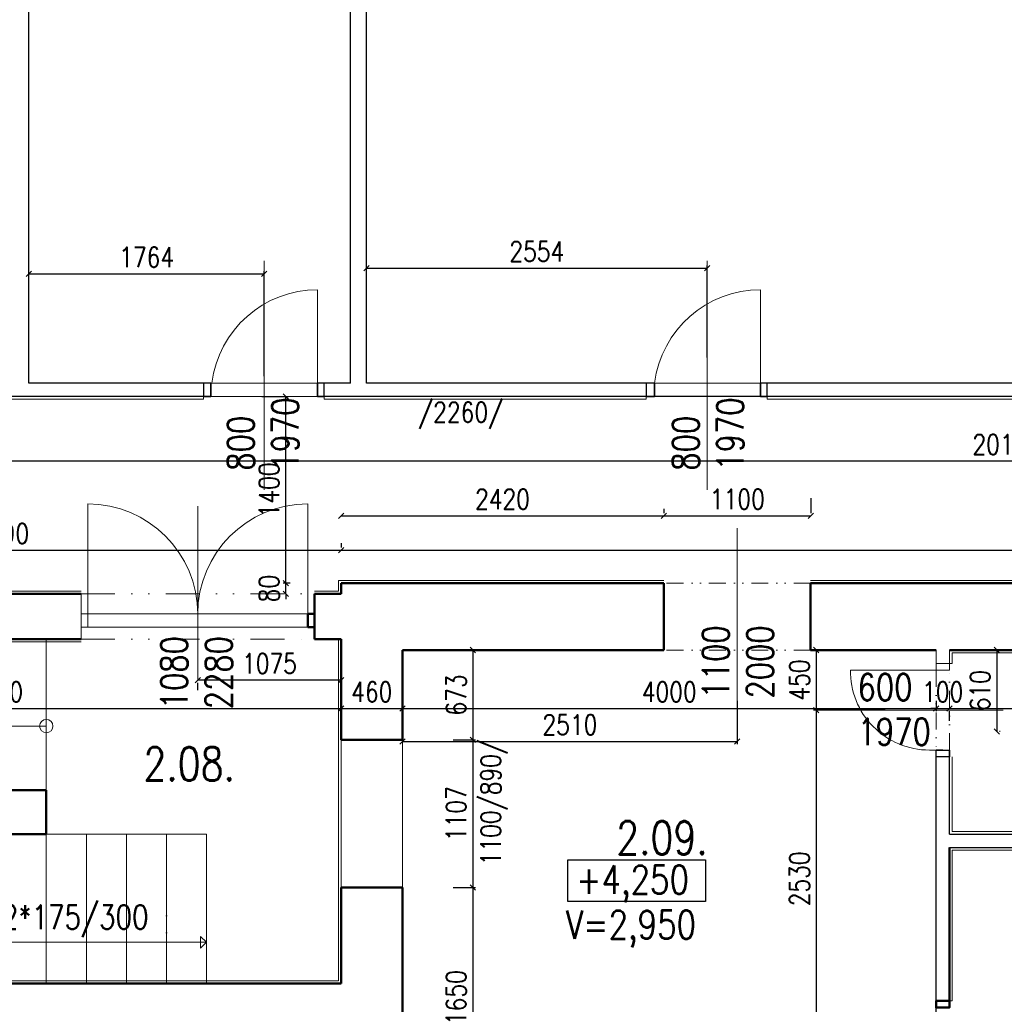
# Model space of a CAD drawing. Header units: millimetres. Extents: x -238874 to 551972, y -298952 to 658415.
# Tile 255 of 256: x 24698 to 32080, y 206656 to 214034. Entities that reach past the tile are written whole.
import ezdxf

# ---------------------------------------------------------------- set-up
doc = ezdxf.new("R2010")
doc.units = ezdxf.units.MM
doc.header["$LTSCALE"] = 20
doc.linetypes.add('DIVIDE', pattern=[31.75, 12.7, -6.35, 0, -6.35, 0, -6.35])
doc.linetypes.add('DIVIDE2', pattern=[15.875, 6.35, -3.175, 0, -3.175, 0, -3.175])
for name, color, linetype, lineweight in [('CKTEXTY_MALE', 140, 'Continuous', 18), ('NOSNÉ', 8, 'Continuous', 50), ('PRUCHODY', 7, 'Continuous', 18)]:
    doc.layers.add(name, color=color, linetype=linetype, lineweight=lineweight)
for name, color, linetype in [('CZ', 255, 'Continuous'), ('KOTY', 8, 'Continuous'), ('ZDP', 50, 'Continuous')]:
    doc.layers.add(name, color=color, linetype=linetype)
doc.styles.add('SIMPLEX', font='SIMPLEX.shx', dxfattribs={"width": 0.8, "bigfont": 'CAD13.shx'})
doc.styles.get("Standard").update_dxf_attribs({"font": 'simplex.shx', "width": 0.8})
doc.dimstyles.new('CKA', dxfattribs={"dimtxt": 200, "dimasz": 40, "dimexe": 20, "dimexo": 0.2, "dimgap": 50, "dimtad": 1, "dimdec": 0, "dimrnd": 1, "dimzin": 0, "dimdsep": 46, "dimtxsty": 'Standard', "dimblk1": 'OBLIQUE', "dimblk2": 'OBLIQUE', "dimsah": 1, "dimcen": 0.09, "dimclrd": 253, "dimclre": 253, "dimclrt": 253, "dimadec": 0, "dimazin": 0, "dimtfac": 1, "dimtdec": 0, "dimtix": 1, "dimtmove": 2, "dimatfit": 3, "dimfxl": 1, "dimtolj": 1, "dimtzin": 0, "dimarcsym": 0})

# ---------------------------------------------------------------- blocks, each defined once
blk = doc.blocks.new('_OBLIQUE')
at = {"color": 0, "linetype": 'ByBlock'}
blk.add_line((-0.5, -0.5), (0.5, 0.5), dxfattribs=at)
blk = doc.blocks.new('*D1540')
at = {"layer": 'DEFPOINTS', "color": 0, "transparency": 16777216}
for p in [(27108, 210058.1), (22018, 209730.9), (27108, 209730.9)]:
    blk.add_point(p, dxfattribs=at)
at = {"layer": 'KOTY', "lineweight": -2, "transparency": 16777216}
for p, q in [((27108, 210111.6), (27108, 210078.1)), ((22018, 210058.1), (27108, 210058.1))]:
    blk.add_line(p, q, dxfattribs=at)
at = {"layer": 'KOTY', "lineweight": -2, "transparency": 16777216, "xscale": 40, "yscale": 40, "zscale": 40, "rotation": 180}
blk.add_blockref('_OBLIQUE', (22018, 210058.1), dxfattribs=at)
at = {"layer": 'KOTY', "lineweight": -2, "transparency": 16777216, "xscale": 40, "yscale": 40, "zscale": 40}
blk.add_blockref('_OBLIQUE', (27108, 210058.1), dxfattribs=at)
at = {"layer": 'KOTY', "transparency": 16777216, "insert": (24563, 210183.1), "char_height": 150, "attachment_point": 5, "style": 'SIMPLEX'}
blk.add_mtext('\\A1;5090', dxfattribs=at)
blk = doc.blocks.new('*D1541')
at = {"layer": 'DEFPOINTS', "color": 0, "transparency": 16777216}
for p in [(22018, 210726.1), (22018, 210055.6), (42178, 210055.6)]:
    blk.add_point(p, dxfattribs=at)
at = {"layer": 'KOTY', "lineweight": -2, "transparency": 16777216}
for p, q in [((22018, 210436.4), (22018, 210746.1)), ((42178, 210726.1), (22018, 210726.1))]:
    blk.add_line(p, q, dxfattribs=at)
at = {"layer": 'KOTY', "lineweight": -2, "transparency": 16777216, "xscale": 40, "yscale": 40, "zscale": 40, "rotation": 180}
blk.add_blockref('_OBLIQUE', (22018, 210726.1), dxfattribs=at)
at = {"layer": 'KOTY', "lineweight": -2, "transparency": 16777216, "xscale": 40, "yscale": 40, "zscale": 40}
blk.add_blockref('_OBLIQUE', (42178, 210726.1), dxfattribs=at)
at = {"layer": 'KOTY', "transparency": 16777216, "insert": (32098, 210851.1), "char_height": 150, "attachment_point": 5, "style": 'SIMPLEX'}
blk.add_mtext('\\A1;20160', dxfattribs=at)
blk = doc.blocks.new('*D1542')
at = {"layer": 'DEFPOINTS', "color": 0, "transparency": 16777216}
for p in [(21928, 209390.9), (27108, 209390.9), (27108, 208871.6)]:
    blk.add_point(p, dxfattribs=at)
at = {"layer": 'KOTY', "lineweight": -2, "transparency": 16777216}
for p, q in [((27108, 209010.1), (27108, 208851.6)), ((21928, 208871.6), (27108, 208871.6))]:
    blk.add_line(p, q, dxfattribs=at)
at = {"layer": 'KOTY', "lineweight": -2, "transparency": 16777216, "xscale": 40, "yscale": 40, "zscale": 40, "rotation": 180}
blk.add_blockref('_OBLIQUE', (21928, 208871.6), dxfattribs=at)
at = {"layer": 'KOTY', "lineweight": -2, "transparency": 16777216, "xscale": 40, "yscale": 40, "zscale": 40}
blk.add_blockref('_OBLIQUE', (27108, 208871.6), dxfattribs=at)
at = {"layer": 'KOTY', "transparency": 16777216, "insert": (24518, 208996.6), "char_height": 150, "attachment_point": 5, "style": 'SIMPLEX'}
blk.add_mtext('\\A1;5180', dxfattribs=at)
blk = doc.blocks.new('*D1659')
at = {"layer": 'DEFPOINTS', "color": 0, "transparency": 16777216}
for p in [(25158, 209390.9), (24298, 208260.9), (24331.6, 208260.9)]:
    blk.add_point(p, dxfattribs=at)
at = {"layer": 'KOTY', "lineweight": -2, "transparency": 16777216}
for p, q in [((24331.6, 209390.9), (24331.6, 208260.9)), ((24678.7, 208260.9), (24351.6, 208260.9))]:
    blk.add_line(p, q, dxfattribs=at)
at = {"layer": 'KOTY', "lineweight": -2, "transparency": 16777216, "xscale": 40, "yscale": 40, "zscale": 40}
for p, rotation in [((24331.6, 209390.9), 90), ((24331.6, 208260.9), 270)]:
    blk.add_blockref('_OBLIQUE', p, dxfattribs=dict(at, rotation=rotation))
at = {"layer": 'KOTY', "transparency": 16777216, "insert": (24206.6, 208825.9), "char_height": 150, "attachment_point": 5, "rotation": 90, "style": 'SIMPLEX'}
blk.add_mtext('\\A1;1130', dxfattribs=at)
blk = doc.blocks.new('*D1662')
at = {"layer": 'DEFPOINTS', "color": 0, "transparency": 16777216}
for p in [(31668, 209160.9), (34068, 208871.6), (34068, 208871.6)]:
    blk.add_point(p, dxfattribs=at)
at = {"layer": 'KOTY', "lineweight": -2, "transparency": 16777216}
for p, q in [((34068, 209252.3), (34068, 208891.6)), ((31668, 208871.6), (34068, 208871.6))]:
    blk.add_line(p, q, dxfattribs=at)
at = {"layer": 'KOTY', "lineweight": -2, "transparency": 16777216, "xscale": 40, "yscale": 40, "zscale": 40, "rotation": 180}
blk.add_blockref('_OBLIQUE', (31668, 208871.6), dxfattribs=at)
at = {"layer": 'KOTY', "lineweight": -2, "transparency": 16777216, "xscale": 40, "yscale": 40, "zscale": 40}
blk.add_blockref('_OBLIQUE', (34068, 208871.6), dxfattribs=at)
at = {"layer": 'KOTY', "transparency": 16777216, "insert": (32868, 208996.6), "char_height": 150, "attachment_point": 5, "style": 'SIMPLEX'}
blk.add_mtext('\\A1;2400', dxfattribs=at)
blk = doc.blocks.new('*D1663')
at = {"layer": 'DEFPOINTS', "color": 0, "transparency": 16777216}
for p in [(31568, 209310.9), (31668, 209160.9), (31668, 208871.6)]:
    blk.add_point(p, dxfattribs=at)
at = {"layer": 'KOTY', "lineweight": -2, "transparency": 16777216}
for p, q in [((31568, 208871.6), (31528, 208871.6)), ((31568, 208871.6), (31668, 208871.6)), ((31668, 208871.6), (31708, 208871.6)), ((31668, 208780.1), (31668, 208851.6))]:
    blk.add_line(p, q, dxfattribs=at)
at = {"layer": 'KOTY', "lineweight": -2, "transparency": 16777216, "xscale": 40, "yscale": 40, "zscale": 40}
blk.add_blockref('_OBLIQUE', (31568, 208871.6), dxfattribs=at)
at = {"layer": 'KOTY', "lineweight": -2, "transparency": 16777216, "xscale": 40, "yscale": 40, "zscale": 40, "rotation": 180}
blk.add_blockref('_OBLIQUE', (31668, 208871.6), dxfattribs=at)
at = {"layer": 'KOTY', "transparency": 16777216, "insert": (31618, 208996.6), "char_height": 150, "attachment_point": 5, "style": 'SIMPLEX'}
blk.add_mtext('\\A1;100', dxfattribs=at)
blk = doc.blocks.new('*D1664')
at = {"layer": 'DEFPOINTS', "color": 0, "transparency": 16777216}
for p in [(31568, 209310.9), (30669.4, 208860.9), (31568, 208860.9)]:
    blk.add_point(p, dxfattribs=at)
at = {"layer": 'KOTY', "lineweight": -2, "transparency": 16777216}
for p, q in [((30669.4, 209310.9), (30669.4, 208860.9)), ((31187.2, 208860.9), (30649.4, 208860.9))]:
    blk.add_line(p, q, dxfattribs=at)
at = {"layer": 'KOTY', "lineweight": -2, "transparency": 16777216, "xscale": 40, "yscale": 40, "zscale": 40}
for p, rotation in [((30669.4, 209310.9), 90), ((30669.4, 208860.9), 270)]:
    blk.add_blockref('_OBLIQUE', p, dxfattribs=dict(at, rotation=rotation))
at = {"layer": 'KOTY', "transparency": 16777216, "insert": (30544.4, 209085.9), "char_height": 150, "attachment_point": 5, "rotation": 90, "style": 'SIMPLEX'}
blk.add_mtext('\\A1;450', dxfattribs=at)
blk = doc.blocks.new('*D1665')
at = {"layer": 'DEFPOINTS', "color": 0, "transparency": 16777216}
for p in [(31668, 209310.9), (31668, 208700.9), (32023.2, 208700.9)]:
    blk.add_point(p, dxfattribs=at)
at = {"layer": 'KOTY', "lineweight": -2, "transparency": 16777216}
for p, q in [((32023.2, 209310.9), (32023.2, 208700.9)), ((32048.7, 208700.9), (32043.2, 208700.9))]:
    blk.add_line(p, q, dxfattribs=at)
at = {"layer": 'KOTY', "lineweight": -2, "transparency": 16777216, "xscale": 40, "yscale": 40, "zscale": 40}
for p, rotation in [((32023.2, 209310.9), 90), ((32023.2, 208700.9), 270)]:
    blk.add_blockref('_OBLIQUE', p, dxfattribs=dict(at, rotation=rotation))
at = {"layer": 'KOTY', "transparency": 16777216, "insert": (31898.2, 209005.9), "char_height": 150, "attachment_point": 5, "rotation": 90, "style": 'SIMPLEX'}
blk.add_mtext('\\A1;610', dxfattribs=at)
blk = doc.blocks.new('*D1666')
at = {"layer": 'DEFPOINTS', "color": 0, "transparency": 16777216}
for p in [(27108, 209390.9), (27568, 209310.9), (27568, 208871.6)]:
    blk.add_point(p, dxfattribs=at)
at = {"layer": 'KOTY', "lineweight": -2, "transparency": 16777216}
for p, q in [((27568, 208930.1), (27568, 208851.6)), ((27108, 208871.6), (27568, 208871.6))]:
    blk.add_line(p, q, dxfattribs=at)
at = {"layer": 'KOTY', "lineweight": -2, "transparency": 16777216, "xscale": 40, "yscale": 40, "zscale": 40, "rotation": 180}
blk.add_blockref('_OBLIQUE', (27108, 208871.6), dxfattribs=at)
at = {"layer": 'KOTY', "lineweight": -2, "transparency": 16777216, "xscale": 40, "yscale": 40, "zscale": 40}
blk.add_blockref('_OBLIQUE', (27568, 208871.6), dxfattribs=at)
at = {"layer": 'KOTY', "transparency": 16777216, "insert": (27338, 208996.6), "char_height": 150, "attachment_point": 5, "style": 'SIMPLEX'}
blk.add_mtext('\\A1;460', dxfattribs=at)
blk = doc.blocks.new('*D1667')
at = {"layer": 'DEFPOINTS', "color": 0, "transparency": 16777216}
for p in [(27568, 209310.9), (27568, 208637.9), (28094.9, 208637.9)]:
    blk.add_point(p, dxfattribs=at)
at = {"layer": 'KOTY', "lineweight": -2, "transparency": 16777216}
for p, q in [((28094.9, 209310.9), (28094.9, 208637.9)), ((27948.7, 208637.9), (28114.9, 208637.9))]:
    blk.add_line(p, q, dxfattribs=at)
at = {"layer": 'KOTY', "lineweight": -2, "transparency": 16777216, "xscale": 40, "yscale": 40, "zscale": 40}
for p, rotation in [((28094.9, 209310.9), 90), ((28094.9, 208637.9), 270)]:
    blk.add_blockref('_OBLIQUE', p, dxfattribs=dict(at, rotation=rotation))
at = {"layer": 'KOTY', "transparency": 16777216, "insert": (27969.9, 208974.4), "char_height": 150, "attachment_point": 5, "rotation": 90, "style": 'SIMPLEX'}
blk.add_mtext('\\A1;673', dxfattribs=at)
blk = doc.blocks.new('*D1668')
at = {"layer": 'DEFPOINTS', "color": 0, "transparency": 16777216}
for p in [(27568, 209310.9), (31568, 209310.9), (31568, 208871.6)]:
    blk.add_point(p, dxfattribs=at)
at = {"layer": 'KOTY', "lineweight": -2, "transparency": 16777216}
for p, q in [((31568, 208930.1), (31568, 208851.6)), ((27568, 208871.6), (31568, 208871.6))]:
    blk.add_line(p, q, dxfattribs=at)
at = {"layer": 'KOTY', "lineweight": -2, "transparency": 16777216, "xscale": 40, "yscale": 40, "zscale": 40, "rotation": 180}
blk.add_blockref('_OBLIQUE', (27568, 208871.6), dxfattribs=at)
at = {"layer": 'KOTY', "lineweight": -2, "transparency": 16777216, "xscale": 40, "yscale": 40, "zscale": 40}
blk.add_blockref('_OBLIQUE', (31568, 208871.6), dxfattribs=at)
at = {"layer": 'KOTY', "transparency": 16777216, "insert": (29568, 208996.6), "char_height": 150, "attachment_point": 5, "style": 'SIMPLEX'}
blk.add_mtext('\\A1;4000', dxfattribs=at)
blk = doc.blocks.new('*D1669')
at = {"layer": 'DEFPOINTS', "color": 0, "transparency": 16777216}
for p in [(27568, 209310.9), (30078, 209310.9), (30078, 208626.1)]:
    blk.add_point(p, dxfattribs=at)
at = {"layer": 'KOTY', "lineweight": -2, "transparency": 16777216}
for p, q in [((30078, 208930.1), (30078, 208606.1)), ((27568, 208626.1), (30078, 208626.1))]:
    blk.add_line(p, q, dxfattribs=at)
at = {"layer": 'KOTY', "lineweight": -2, "transparency": 16777216, "xscale": 40, "yscale": 40, "zscale": 40, "rotation": 180}
blk.add_blockref('_OBLIQUE', (27568, 208626.1), dxfattribs=at)
at = {"layer": 'KOTY', "lineweight": -2, "transparency": 16777216, "xscale": 40, "yscale": 40, "zscale": 40}
blk.add_blockref('_OBLIQUE', (30078, 208626.1), dxfattribs=at)
at = {"layer": 'KOTY', "transparency": 16777216, "insert": (28823, 208751.1), "char_height": 150, "attachment_point": 5, "style": 'SIMPLEX'}
blk.add_mtext('\\A1;2510', dxfattribs=at)
blk = doc.blocks.new('*D1938')
at = {"layer": 'DEFPOINTS', "color": 0, "transparency": 16777216}
for p in [(31568, 208860.9), (30669.4, 206330.9), (30879.3, 206330.9)]:
    blk.add_point(p, dxfattribs=at)
at = {"layer": 'KOTY', "lineweight": -2, "transparency": 16777216}
for p, q in [((30669.4, 208860.9), (30669.4, 206330.9)), ((30498.5, 206330.9), (30649.4, 206330.9))]:
    blk.add_line(p, q, dxfattribs=at)
at = {"layer": 'KOTY', "lineweight": -2, "transparency": 16777216, "xscale": 40, "yscale": 40, "zscale": 40}
for p, rotation in [((30669.4, 208860.9), 90), ((30669.4, 206330.9), 270)]:
    blk.add_blockref('_OBLIQUE', p, dxfattribs=dict(at, rotation=rotation))
at = {"layer": 'KOTY', "transparency": 16777216, "insert": (30544.4, 207595.9), "char_height": 150, "attachment_point": 5, "rotation": 90, "style": 'SIMPLEX'}
blk.add_mtext('\\A1;2530', dxfattribs=at)
blk = doc.blocks.new('*D1940')
at = {"layer": 'DEFPOINTS', "color": 0, "transparency": 16777216}
for p in [(27568, 208637.9), (27568, 207530.9), (28094.9, 207530.9)]:
    blk.add_point(p, dxfattribs=at)
at = {"layer": 'KOTY', "lineweight": -2, "transparency": 16777216}
for p, q in [((28094.9, 208637.9), (28094.9, 207530.9)), ((27948.7, 207530.9), (28114.9, 207530.9))]:
    blk.add_line(p, q, dxfattribs=at)
at = {"layer": 'KOTY', "lineweight": -2, "transparency": 16777216, "xscale": 40, "yscale": 40, "zscale": 40}
for p, rotation in [((28094.9, 208637.9), 90), ((28094.9, 207530.9), 270)]:
    blk.add_blockref('_OBLIQUE', p, dxfattribs=dict(at, rotation=rotation))
at = {"layer": 'KOTY', "transparency": 16777216, "insert": (27969.9, 208084.4), "char_height": 150, "attachment_point": 5, "rotation": 90, "style": 'SIMPLEX'}
blk.add_mtext('\\A1;1107', dxfattribs=at)
blk = doc.blocks.new('*D1941')
at = {"layer": 'DEFPOINTS', "color": 0, "transparency": 16777216}
for p in [(27568, 207530.9), (27568, 205880.9), (28094.9, 205880.9)]:
    blk.add_point(p, dxfattribs=at)
at = {"layer": 'KOTY', "lineweight": -2, "transparency": 16777216}
for p, q in [((28094.9, 207530.9), (28094.9, 205880.9)), ((27948.7, 205880.9), (28114.9, 205880.9))]:
    blk.add_line(p, q, dxfattribs=at)
at = {"layer": 'KOTY', "lineweight": -2, "transparency": 16777216, "xscale": 40, "yscale": 40, "zscale": 40}
for p, rotation in [((28094.9, 207530.9), 90), ((28094.9, 205880.9), 270)]:
    blk.add_blockref('_OBLIQUE', p, dxfattribs=dict(at, rotation=rotation))
at = {"layer": 'KOTY', "transparency": 16777216, "insert": (27969.9, 206705.9), "char_height": 150, "attachment_point": 5, "rotation": 90, "style": 'SIMPLEX'}
blk.add_mtext('\\A1;1650', dxfattribs=at)
blk = doc.blocks.new('*D2415')
at = {"layer": 'DEFPOINTS', "color": 0, "transparency": 16777216}
for p in [(40468, 210058.1), (40468, 209810.9), (27108, 209730.9)]:
    blk.add_point(p, dxfattribs=at)
at = {"layer": 'KOTY', "lineweight": -2, "transparency": 16777216}
for p, q in [((40468, 210191.6), (40468, 210078.1)), ((27108, 210058.1), (40468, 210058.1))]:
    blk.add_line(p, q, dxfattribs=at)
at = {"layer": 'KOTY', "lineweight": -2, "transparency": 16777216, "xscale": 40, "yscale": 40, "zscale": 40, "rotation": 180}
blk.add_blockref('_OBLIQUE', (27108, 210058.1), dxfattribs=at)
at = {"layer": 'KOTY', "lineweight": -2, "transparency": 16777216, "xscale": 40, "yscale": 40, "zscale": 40}
blk.add_blockref('_OBLIQUE', (40468, 210058.1), dxfattribs=at)
at = {"layer": 'KOTY', "transparency": 16777216, "insert": (32822.2, 210183.1), "char_height": 150, "attachment_point": 5, "style": 'SIMPLEX'}
blk.add_mtext('\\A1;13360', dxfattribs=at)
blk = doc.blocks.new('*D2421')
at = {"layer": 'DEFPOINTS', "color": 0, "transparency": 16777216}
for p in [(29851.8, 212172.9), (27298, 211122.7), (29851.8, 211122.7)]:
    blk.add_point(p, dxfattribs=at)
at = {"layer": 'KOTY', "lineweight": -2, "transparency": 16777216}
for p, q in [((27298, 212172.9), (29851.8, 212172.9)), ((29851.8, 211503.5), (29851.8, 212192.9))]:
    blk.add_line(p, q, dxfattribs=at)
at = {"layer": 'KOTY', "lineweight": -2, "transparency": 16777216, "xscale": 40, "yscale": 40, "zscale": 40, "rotation": 180}
blk.add_blockref('_OBLIQUE', (27298, 212172.9), dxfattribs=at)
at = {"layer": 'KOTY', "lineweight": -2, "transparency": 16777216, "xscale": 40, "yscale": 40, "zscale": 40}
blk.add_blockref('_OBLIQUE', (29851.8, 212172.9), dxfattribs=at)
at = {"layer": 'KOTY', "transparency": 16777216, "insert": (28574.9, 212297.9), "char_height": 150, "attachment_point": 5, "style": 'SIMPLEX'}
blk.add_mtext('\\A1;2554', dxfattribs=at)
blk = doc.blocks.new('*D2422')
at = {"layer": 'DEFPOINTS', "color": 0, "transparency": 16777216}
for p in [(29528, 210316.4), (27108, 209989.2), (29528, 209989.2)]:
    blk.add_point(p, dxfattribs=at)
at = {"layer": 'KOTY', "lineweight": -2, "transparency": 16777216}
for p, q in [((29528, 210369.9), (29528, 210336.4)), ((27108, 210316.4), (29528, 210316.4))]:
    blk.add_line(p, q, dxfattribs=at)
at = {"layer": 'KOTY', "lineweight": -2, "transparency": 16777216, "xscale": 40, "yscale": 40, "zscale": 40, "rotation": 180}
blk.add_blockref('_OBLIQUE', (27108, 210316.4), dxfattribs=at)
at = {"layer": 'KOTY', "lineweight": -2, "transparency": 16777216, "xscale": 40, "yscale": 40, "zscale": 40}
blk.add_blockref('_OBLIQUE', (29528, 210316.4), dxfattribs=at)
at = {"layer": 'KOTY', "transparency": 16777216, "insert": (28318, 210441.4), "char_height": 150, "attachment_point": 5, "style": 'SIMPLEX'}
blk.add_mtext('\\A1;2420', dxfattribs=at)
blk = doc.blocks.new('*D2423')
at = {"layer": 'DEFPOINTS', "color": 0, "transparency": 16777216}
for p in [(26531.8, 212130.3), (24768, 210981.7), (26531.8, 210981.7)]:
    blk.add_point(p, dxfattribs=at)
at = {"layer": 'KOTY', "lineweight": -2, "transparency": 16777216}
for p, q in [((26531.8, 211362.4), (26531.8, 212150.3)), ((24768, 212130.3), (26531.8, 212130.3))]:
    blk.add_line(p, q, dxfattribs=at)
at = {"layer": 'KOTY', "lineweight": -2, "transparency": 16777216, "xscale": 40, "yscale": 40, "zscale": 40, "rotation": 180}
blk.add_blockref('_OBLIQUE', (24768, 212130.3), dxfattribs=at)
at = {"layer": 'KOTY', "lineweight": -2, "transparency": 16777216, "xscale": 40, "yscale": 40, "zscale": 40}
blk.add_blockref('_OBLIQUE', (26531.8, 212130.3), dxfattribs=at)
at = {"layer": 'KOTY', "transparency": 16777216, "insert": (25649.9, 212255.3), "char_height": 150, "attachment_point": 5, "style": 'SIMPLEX'}
blk.add_mtext('\\A1;1764', dxfattribs=at)
blk = doc.blocks.new('*D2424')
at = {"layer": 'DEFPOINTS', "color": 0, "transparency": 16777216}
for p in [(26033, 209390.9), (27108, 209390.9), (26033, 209084.8)]:
    blk.add_point(p, dxfattribs=at)
at = {"layer": 'KOTY', "lineweight": -2, "transparency": 16777216}
for p, q in [((27108, 209084.8), (26033, 209084.8)), ((26033, 209010.1), (26033, 209064.8))]:
    blk.add_line(p, q, dxfattribs=at)
at = {"layer": 'KOTY', "lineweight": -2, "transparency": 16777216, "xscale": 40, "yscale": 40, "zscale": 40, "rotation": 180}
blk.add_blockref('_OBLIQUE', (26033, 209084.8), dxfattribs=at)
at = {"layer": 'KOTY', "lineweight": -2, "transparency": 16777216, "xscale": 40, "yscale": 40, "zscale": 40}
blk.add_blockref('_OBLIQUE', (27108, 209084.8), dxfattribs=at)
at = {"layer": 'KOTY', "transparency": 16777216, "insert": (26570.5, 209209.8), "char_height": 150, "attachment_point": 5, "style": 'SIMPLEX'}
blk.add_mtext('\\A1;1075', dxfattribs=at)
blk = doc.blocks.new('*D2425')
at = {"layer": 'DEFPOINTS', "color": 0, "transparency": 16777216}
for p in [(26131.8, 211210.9), (26692.4, 211210.9), (27108, 209810.9)]:
    blk.add_point(p, dxfattribs=at)
at = {"layer": 'KOTY', "lineweight": -2, "transparency": 16777216}
for p, q in [((26512.6, 211210.9), (26712.4, 211210.9)), ((26692.4, 209810.9), (26692.4, 211210.9))]:
    blk.add_line(p, q, dxfattribs=at)
at = {"layer": 'KOTY', "lineweight": -2, "transparency": 16777216, "xscale": 40, "yscale": 40, "zscale": 40}
for p, rotation in [((26692.4, 211210.9), 90), ((26692.4, 209810.9), 270)]:
    blk.add_blockref('_OBLIQUE', p, dxfattribs=dict(at, rotation=rotation))
at = {"layer": 'KOTY', "transparency": 16777216, "insert": (26567.4, 210510.9), "char_height": 150, "attachment_point": 5, "rotation": 90, "style": 'SIMPLEX'}
blk.add_mtext('\\A1;1400', dxfattribs=at)
blk = doc.blocks.new('*D2427')
at = {"layer": 'DEFPOINTS', "color": 0, "transparency": 16777216}
for p in [(24331.6, 209730.9), (24331.6, 209390.9), (25158, 209390.9)]:
    blk.add_point(p, dxfattribs=at)
at = {"layer": 'KOTY', "lineweight": -2, "transparency": 16777216}
for p, q in [((24331.6, 209730.9), (24331.6, 209770.9)), ((24331.6, 209730.9), (24331.6, 209390.9)), ((24777.2, 209390.9), (24311.6, 209390.9)), ((24331.6, 209390.9), (24331.6, 209350.9))]:
    blk.add_line(p, q, dxfattribs=at)
at = {"layer": 'KOTY', "lineweight": -2, "transparency": 16777216, "xscale": 40, "yscale": 40, "zscale": 40}
for p, rotation in [((24331.6, 209730.9), 270), ((24331.6, 209390.9), 90)]:
    blk.add_blockref('_OBLIQUE', p, dxfattribs=dict(at, rotation=rotation))
at = {"layer": 'KOTY', "transparency": 16777216, "insert": (24206.6, 209560.9), "char_height": 150, "attachment_point": 5, "rotation": 90, "style": 'SIMPLEX'}
blk.add_mtext('\\A1;340', dxfattribs=at)
blk = doc.blocks.new('*D2429')
at = {"layer": 'DEFPOINTS', "color": 0, "transparency": 16777216}
for p in [(26692.4, 209810.9), (27108, 209810.9), (27108, 209730.9)]:
    blk.add_point(p, dxfattribs=at)
at = {"layer": 'KOTY', "lineweight": -2, "transparency": 16777216}
for p, q in [((26692.4, 209810.9), (26692.4, 209850.9)), ((26727.2, 209810.9), (26672.4, 209810.9)), ((26692.4, 209730.9), (26692.4, 209810.9)), ((26692.4, 209730.9), (26692.4, 209690.9))]:
    blk.add_line(p, q, dxfattribs=at)
at = {"layer": 'KOTY', "lineweight": -2, "transparency": 16777216, "xscale": 40, "yscale": 40, "zscale": 40}
for p, rotation in [((26692.4, 209810.9), 270), ((26692.4, 209730.9), 90)]:
    blk.add_blockref('_OBLIQUE', p, dxfattribs=dict(at, rotation=rotation))
at = {"layer": 'KOTY', "transparency": 16777216, "insert": (26567.4, 209770.9), "char_height": 150, "attachment_point": 5, "rotation": 90, "style": 'SIMPLEX'}
blk.add_mtext('\\A1;80', dxfattribs=at)
blk = doc.blocks.new('*D2430')
at = {"layer": 'DEFPOINTS', "color": 0, "transparency": 16777216}
for p in [(30628, 210316.4), (30628, 210069.2), (29528, 209989.2)]:
    blk.add_point(p, dxfattribs=at)
at = {"layer": 'KOTY', "lineweight": -2, "transparency": 16777216}
for p, q in [((30628, 210449.9), (30628, 210336.4)), ((29528, 210316.4), (30628, 210316.4))]:
    blk.add_line(p, q, dxfattribs=at)
at = {"layer": 'KOTY', "lineweight": -2, "transparency": 16777216, "xscale": 40, "yscale": 40, "zscale": 40, "rotation": 180}
blk.add_blockref('_OBLIQUE', (29528, 210316.4), dxfattribs=at)
at = {"layer": 'KOTY', "lineweight": -2, "transparency": 16777216, "xscale": 40, "yscale": 40, "zscale": 40}
blk.add_blockref('_OBLIQUE', (30628, 210316.4), dxfattribs=at)
at = {"layer": 'KOTY', "transparency": 16777216, "insert": (30078, 210441.4), "char_height": 150, "attachment_point": 5, "style": 'SIMPLEX'}
blk.add_mtext('\\A1;1100', dxfattribs=at)

msp = doc.modelspace()

# ---------------------------------------------------------------- linework, layer by layer
at = {"layer": 'CZ', "color": 7}
msp.add_lwpolyline([(28807.235, 207738.156), (29840.718, 207738.156), (29840.718, 207425.686), (28807.235, 207425.686)], close=True, dxfattribs=at)
at = {"layer": 'NOSNÉ'}
for p, q in [((27107.962, 209810.863), (29527.962, 209810.863)), ((27107.962, 209730.863), (27107.962, 209810.863)), ((29527.962, 209310.863), (29527.962, 209810.863)), ((32747.962, 209810.863), (30627.962, 209810.863)), ((30627.962, 209310.863), (30627.962, 209810.863)), ((25157.962, 209730.863), (22017.962, 209730.863)), ((27107.962, 209730.863), (26907.962, 209730.863)), ((26907.962, 209480.863), (26907.962, 209730.863)), ((26907.962, 209480.863), (26907.962, 209390.863)), ((21927.962, 209390.863), (25157.962, 209390.863)), ((26907.962, 209390.863), (27107.962, 209390.863)), ((27107.962, 209390.863), (27107.962, 208637.929)), ((27567.962, 209310.863), (27567.962, 208637.929)), ((27797.962, 209310.863), (27567.962, 209310.863)), ((27567.962, 209310.863), (29527.962, 209310.863)), ((30627.962, 209310.863), (31567.962, 209310.863)), ((31567.962, 209310.863), (30627.962, 209310.863)), ((32747.962, 209310.863), (31667.962, 209310.863)), ((31667.962, 209310.863), (34067.962, 209310.863)), ((27567.962, 208637.929), (27107.962, 208637.929)), ((24897.962, 208260.863), (23097.962, 208260.863)), ((24897.962, 207930.863), (24897.962, 208260.863)), ((24897.962, 207930.863), (23512.003, 207930.863)), ((31667.962, 206680.863), (31667.962, 207830.863)), ((27567.962, 207530.863), (27107.962, 207530.863)), ((27107.962, 207530.863), (27107.962, 206810.863)), ((27567.962, 207530.863), (27567.962, 205880.863)), ((24897.962, 206810.863), (21927.962, 206810.863)), ((27107.962, 206810.863), (24897.962, 206810.863))]:
    msp.add_line(p, q, dxfattribs=at)
for points in [[(26857.962, 209480.863), (26907.962, 209480.863), (26907.962, 209580.863), (26857.962, 209580.863)], [(31567.962, 206680.863), (31667.962, 206680.863), (31667.962, 206630.863), (31567.962, 206630.863)]]:
    msp.add_lwpolyline(points, close=True, dxfattribs=at)
at = {"layer": 'PRUCHODY'}
for p, q in [((26531.822, 212226.721), (26531.822, 210510.863)), ((29851.822, 212226.721), (29851.822, 210510.863)), ((26931.822, 211310.863), (26931.822, 212010.863)), ((30251.822, 211310.863), (30251.822, 212010.863)), ((26075.547, 211190.863), (26075.547, 211310.863)), ((26981.822, 211310.863), (26081.822, 211310.863)), ((26981.822, 211190.863), (26981.822, 211310.863)), ((29395.547, 211190.863), (29395.547, 211310.863)), ((30301.822, 211310.863), (29401.822, 211310.863)), ((30301.822, 211190.863), (30301.822, 211310.863)), ((26075.547, 211190.863), (23983.489, 211190.863)), ((26931.822, 211210.863), (26131.822, 211210.863)), ((29395.547, 211190.863), (26981.822, 211190.863)), ((30251.822, 211210.863), (29458.096, 211210.863)), ((34937.962, 211190.863), (30301.822, 211190.863)), ((25207.962, 209480.863), (25207.962, 210405.863)), ((26032.962, 209330.863), (26032.962, 210387.95)), ((26857.962, 209480.863), (26857.962, 210405.863)), ((30077.962, 210222.893), (30077.962, 208626.115)), ((29527.962, 209830.863), (27087.962, 209830.863)), ((32747.962, 209830.863), (30627.962, 209830.863)), ((25157.962, 209750.863), (22017.962, 209750.863)), ((25157.962, 209730.863), (24997.962, 209730.863)), ((25157.962, 209480.863), (25157.962, 209730.863)), ((27087.962, 209750.863), (26907.962, 209750.863)), ((26907.962, 209580.863), (25157.962, 209580.863)), ((25157.962, 209480.863), (26907.962, 209480.863)), ((26907.962, 209480.863), (25157.962, 209480.863)), ((26907.962, 209480.863), (25157.962, 209480.863)), ((25157.962, 209480.863), (25157.962, 209390.863)), ((21947.962, 209370.863), (25157.962, 209370.863)), ((24897.962, 208260.863), (24897.962, 209390.863)), ((27087.962, 209390.863), (27087.962, 206830.863)), ((26032.962, 209330.863), (26032.962, 209084.759)), ((31567.962, 209160.863), (31567.962, 209310.863)), ((31667.962, 209160.863), (31667.962, 209310.863)), ((34047.962, 209290.863), (31687.962, 209290.863)), ((31687.962, 209210.863), (31687.962, 209290.863)), ((31687.962, 209210.863), (31567.962, 209210.863)), ((31567.962, 209160.863), (30925.732, 209160.863)), ((31667.962, 209160.863), (31567.962, 209160.863)), ((30879.282, 208860.863), (32071.266, 208860.863)), ((24897.962, 208740.863), (23097.962, 208740.863)), ((27107.962, 208637.929), (27107.962, 207530.863)), ((27567.962, 207530.863), (27567.962, 208637.929)), ((31517.962, 208560.863), (31567.962, 208560.863)), ((31687.962, 207950.863), (31687.962, 208510.863)), ((24897.962, 207930.863), (26097.962, 207930.863)), ((31687.962, 207950.863), (32237.962, 207950.863)), ((31687.962, 207810.863), (34047.962, 207810.863)), ((31687.962, 206680.863), (31687.962, 207810.863)), ((23097.962, 207120.863), (26097.962, 207120.863)), ((26054.02, 207164.829), (26054.02, 207120.863)), ((26097.962, 207120.863), (26054.02, 207164.829)), ((26097.962, 207120.863), (26054.02, 207076.897)), ((26054.02, 207076.897), (26054.02, 207120.863)), ((27087.962, 206830.863), (21947.962, 206830.863)), ((31687.962, 206680.863), (31567.962, 206680.863))]:
    msp.add_line(p, q, dxfattribs=at)
at = {"layer": 'PRUCHODY', "linetype": 'DIVIDE2'}
for p, q in [((27087.962, 209750.863), (27087.962, 209830.863)), ((30627.962, 209810.863), (29527.962, 209810.863)), ((30627.962, 209310.863), (29527.962, 209310.863)), ((31567.962, 209160.863), (31567.962, 208560.863)), ((31667.962, 208560.863), (31667.962, 209160.863))]:
    msp.add_line(p, q, dxfattribs=at)
at = {"layer": 'PRUCHODY', "linetype": 'DIVIDE'}
for p, q in [((25157.962, 209730.863), (26952.962, 209730.863)), ((25157.962, 209390.863), (26907.962, 209390.863)), ((25797.962, 206810.863), (25797.962, 207850.863))]:
    msp.add_line(p, q, dxfattribs=at)
at = {"layer": 'PRUCHODY', "linetype": 'Continuous'}
for p, q in [((24897.962, 206810.863), (24897.962, 207930.863)), ((25197.962, 206810.863), (25197.962, 207930.863)), ((25497.962, 206810.863), (25497.962, 207930.863)), ((25797.962, 206810.863), (25797.962, 207930.863)), ((26097.962, 206810.863), (26097.962, 207930.863))]:
    msp.add_line(p, q, dxfattribs=at)
at = {"layer": 'PRUCHODY'}
msp.add_circle((24897.962, 208740.863), 50, dxfattribs=at)
for centre, radius, start, end in [((26931.822, 211210.863), 800, 90, 172.8192442), ((30251.822, 211210.863), 800, 90, 172.8192442), ((25207.962, 209580.863), 825, 0, 90), ((26857.962, 209580.863), 825, 90, 180), ((31517.962, 209153.143), 592.28, 179.2532067, 270)]:
    msp.add_arc(centre, radius, start, end, dxfattribs=at)
at = {"layer": 'ZDP'}
for p, q in [((24767.962, 211310.863), (24767.962, 216470.863)), ((27177.962, 211310.863), (27177.962, 216480.863)), ((27297.962, 211310.863), (27297.962, 216480.863)), ((26131.822, 211310.863), (24767.962, 211310.863)), ((26131.822, 211310.863), (26131.822, 211210.863)), ((26931.822, 211210.863), (26931.822, 211310.863)), ((27177.962, 211310.863), (26931.822, 211310.863)), ((29458.096, 211310.863), (27297.962, 211310.863)), ((29458.096, 211310.863), (29458.096, 211210.863)), ((32467.962, 211310.863), (30251.822, 211310.863)), ((30251.822, 211210.863), (30251.822, 211310.863)), ((26131.822, 211210.863), (23933.489, 211210.863)), ((26131.822, 211210.863), (26075.547, 211210.863)), ((34937.962, 211210.863), (26931.822, 211210.863)), ((26931.822, 211210.863), (26981.822, 211210.863)), ((29458.096, 211210.863), (29395.547, 211210.863)), ((30251.822, 211210.863), (30301.822, 211210.863)), ((31567.962, 205880.863), (31567.962, 208560.863)), ((31617.962, 208560.863), (31567.962, 208560.863)), ((31617.962, 208560.863), (31667.962, 208560.863)), ((31667.962, 207930.863), (31667.962, 208560.863)), ((31667.962, 208510.863), (31567.962, 208510.863)), ((31667.962, 207930.863), (32257.962, 207930.863)), ((31667.962, 207830.863), (34067.962, 207830.863))]:
    msp.add_line(p, q, dxfattribs=at)
for points in [[(26075.547, 211210.863), (26131.822, 211210.863), (26131.822, 211310.863), (26075.547, 211310.863)], [(26931.822, 211210.863), (26981.822, 211210.863), (26981.822, 211310.863), (26931.822, 211310.863)], [(29395.547, 211210.863), (29458.096, 211210.863), (29458.096, 211310.863), (29395.547, 211310.863)], [(30251.822, 211210.863), (30301.822, 211210.863), (30301.822, 211310.863), (30251.822, 211310.863)], [(31667.962, 208510.863), (31567.962, 208510.863), (31567.962, 208560.863), (31667.962, 208560.863)]]:
    msp.add_lwpolyline(points, close=True, dxfattribs=at)

# ---------------------------------------------------------------- texts
at = {"layer": 'CKTEXTY_MALE', "insert": (29909.544, 167907.084), "char_height": 200, "width": 3874.61823, "attachment_point": 1, "rotation": 90}
msp.add_mtext('\\pi842.24;ÚPRAVA OSTĚNÍ  A KER. \\P\\pi286.05;OBKLADU STĚN  PO OSAZENÍ \\P\\pi895.57;OKNA ŠTUK + VÝMALBA', dxfattribs=at)
at = {"layer": 'CZ', "color": 7, "width": 0.8}
for s, p in [('1100', (30015.863, 208946.794)), ('2000', (30349.196, 208946.794))]:
    msp.add_text(s, height=200, rotation=90, dxfattribs=at).set_placement(p)
at = {"layer": 'CZ', "color": 7, "char_height": 200, "width": 921.6, "attachment_point": 1, "rotation": 90}
for s, insert in [('800\\P1970', (26255.971, 210654.723)), ('800\\P1970', (29592.112, 210654.723)), ('1080\\P2280', (25757.112, 208866.794))]:
    msp.add_mtext(s, dxfattribs=dict(at, insert=insert))
at = {"layer": 'CZ', "color": 7, "attachment_point": 1}
for s, insert, char_height, width in [('/2260/', (27685.315, 211167.387), 150, 1877.4), ('600\\P1970', (30979.787, 209131.844), 200, 921.6), ('2.08.', (25626.132, 208581.901), 250, 971.4), ('2.09.', (29170.566, 208028.67), 250, 971.4), ('+4,250', (28870.123, 207696.953), 212.5, 1666.9), ('22*175/300', (24442.11, 207399.71), 180, 792.72), ('V=2,950', (28792.137, 207359.92), 212.5, 3214.5)]:
    msp.add_mtext(s, dxfattribs=dict(at, insert=insert, char_height=char_height, width=width))
at = {"layer": 'KOTY', "insert": (28154.657, 207697.952), "char_height": 150, "width": 1424.4, "attachment_point": 1, "rotation": 90}
msp.add_mtext('1100/890/', dxfattribs=at)

# ---------------------------------------------------------------- dimensions: what is measured, and where the dimension line sits
at = {"layer": 'KOTY'}
for base, p1, p2, text, picture, middle in [((29851.822, 212172.941), (27297.962, 211122.75), (29851.822, 211122.75), '2554', '*D2421', (28574.892, 212297.941)), ((26531.822, 212130.251), (24767.962, 210981.665), (26531.822, 210981.665), '1764', '*D2423', (25649.892, 212255.251)), ((22017.962, 210726.052), (42177.962, 210055.579), (22017.962, 210055.579), '20160', '*D1541', (32097.962, 210851.052)), ((29527.962, 210316.409), (27107.962, 209989.174), (29527.962, 209989.174), '2420', '*D2422', (28317.962, 210441.409)), ((30627.962, 210316.409), (29527.962, 209989.174), (30627.962, 210069.174), '1100', '*D2430', (30077.962, 210441.409)), ((27107.962, 210058.098), (22017.962, 209730.863), (27107.962, 209730.863), '5090', '*D1540', (24562.962, 210183.098))]:
    dim = msp.add_linear_dim(base=base, p1=p1, p2=p2, text=text, dimstyle='CKA', override={"dimtxt": 150, "dimexo": 380.774374, "dimtxsty": 'SIMPLEX', "dimse1": 1, "dimclrd": 256, "dimclre": 256, "dimclrt": 256}, dxfattribs=at)
    dim.commit()
    dim.dimension.update_dxf_attribs({"geometry": picture, "text_midpoint": middle})
for base, p1, p2, angle, text, picture, middle in [((26692.433, 211210.863), (27107.962, 209810.863), (26131.822, 211210.863), 90, '1400', '*D2425', (26567.433, 210510.863)), ((26692.433, 209810.863), (27107.962, 209730.863), (27107.962, 209810.863), 90, '80', '*D2429', (26567.433, 209770.863)), ((24331.562, 209390.863), (24331.562, 209730.863), (25157.962, 209390.863), 270, '340', '*D2427', (24206.562, 209560.863)), ((24331.562, 208260.863), (25157.962, 209390.863), (24297.962, 208260.863), 270, '1130', '*D1659', (24206.562, 208825.863)), ((27107.962, 208871.556), (21927.962, 209390.863), (27107.962, 209390.863), 180, '5180', '*D1542', (24517.962, 208996.556)), ((26032.962, 209084.759), (27107.962, 209390.863), (26032.962, 209390.863), 180, '1075', '*D2424', (26570.462, 209209.759)), ((27567.962, 208871.556), (27107.962, 209390.863), (27567.962, 209310.863), 180, '460', '*D1666', (27337.962, 208996.556)), ((31567.962, 208871.556), (27567.962, 209310.863), (31567.962, 209310.863), 180, '4000', '*D1668', (29567.962, 208996.556)), ((30077.962, 208626.115), (27567.962, 209310.863), (30077.962, 209310.863), 180, '2510', '*D1669', (28822.962, 208751.115)), ((28094.909, 208637.929), (27567.962, 209310.863), (27567.962, 208637.929), 270, '673', '*D1667', (27969.909, 208974.396)), ((30669.371, 208860.863), (31567.962, 209310.863), (31567.962, 208860.863), 90, '450', '*D1664', (30544.371, 209085.863)), ((31667.962, 208871.556), (31567.962, 209310.863), (31667.962, 209160.863), 180, '100', '*D1663', (31617.962, 208996.556)), ((32023.233, 208700.863), (31667.962, 209310.863), (31667.962, 208700.863), 270, '610', '*D1665', (31898.233, 209005.863)), ((34067.962, 208871.556), (31667.962, 209160.863), (34067.962, 208871.556), 180, '2400', '*D1662', (32867.962, 208996.556)), ((30669.371, 206330.863), (31567.962, 208860.863), (30879.282, 206330.863), 90, '2530', '*D1938', (30544.371, 207595.863)), ((28094.909, 207530.863), (27567.962, 208637.929), (27567.962, 207530.863), 270, '1107', '*D1940', (27969.909, 208084.396)), ((28094.909, 205880.863), (27567.962, 207530.863), (27567.962, 205880.863), 270, '1650', '*D1941', (27969.909, 206705.863))]:
    dim = msp.add_linear_dim(base=base, p1=p1, p2=p2, angle=angle, text=text, dimstyle='CKA', override={"dimtxt": 150, "dimexo": 380.774374, "dimtxsty": 'SIMPLEX', "dimse1": 1, "dimclrd": 256, "dimclre": 256, "dimclrt": 256}, dxfattribs=at)
    dim.commit()
    dim.dimension.update_dxf_attribs({"geometry": picture, "text_midpoint": middle})
dim = msp.add_linear_dim(base=(40467.962, 210058.098), p1=(27107.962, 209730.863), p2=(40467.962, 209810.863), text='13360', dimstyle='CKA', override={"dimtxt": 150, "dimexo": 380.774374, "dimtxsty": 'SIMPLEX', "dimse1": 1, "dimclrd": 256, "dimclre": 256, "dimclrt": 256}, dxfattribs=at)
dim.commit()
dim.dimension.update_dxf_attribs({"geometry": '*D2415', "text_midpoint": (32822.232, 210183.098), "dimtype": 160})

doc.saveas('drawing.dxf')
